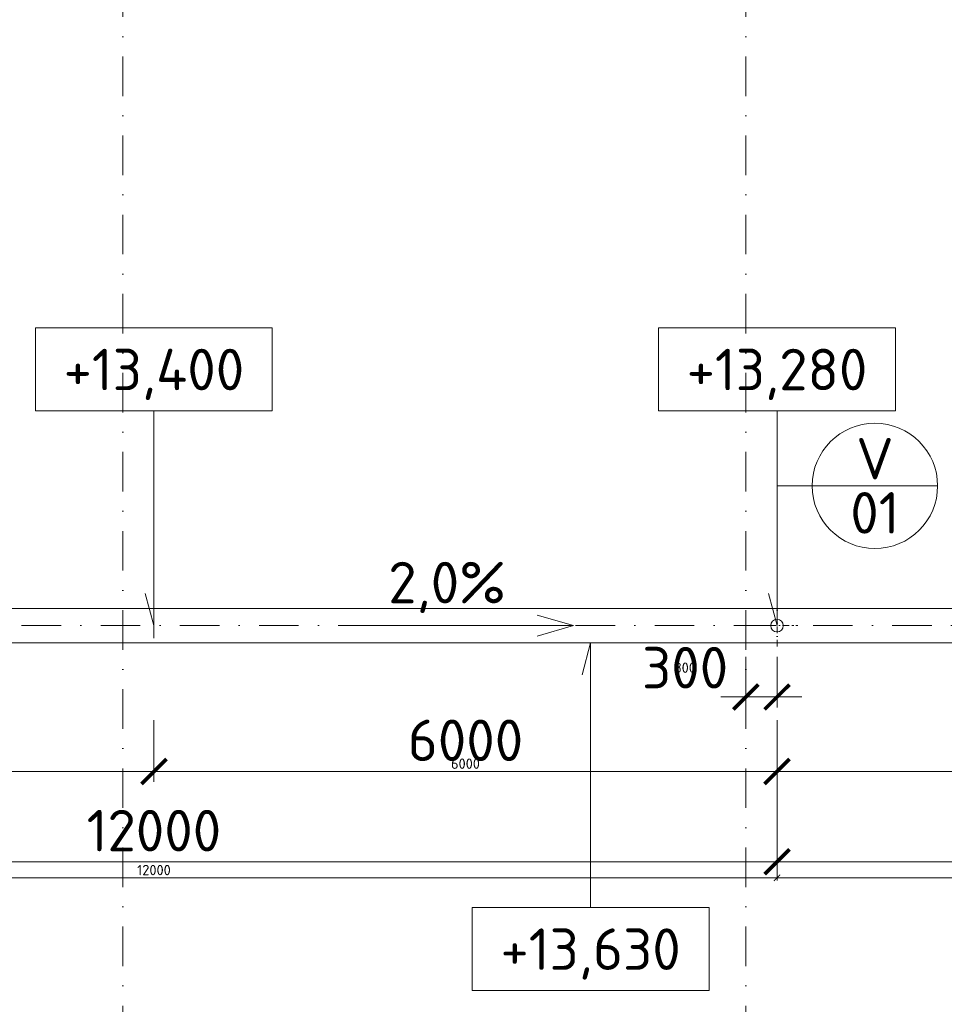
# Model space of a CAD drawing. Header units: millimetres. Extents: x -916886 to 3713765, y -2985421 to 1675785.
# Tile 108 of 256: x 35007 to 43911, y 191652 to 201138. Entities that reach past the tile are written whole.
import ezdxf
from ezdxf.enums import TextEntityAlignment as Align

# ---------------------------------------------------------------- set-up
doc = ezdxf.new("R2010")
doc.units = ezdxf.units.MM
doc.linetypes.add('CENTERX2', pattern=[101.6, 63.5, -12.7, 12.7, -12.7])
doc.linetypes.add('DASHDOT', pattern=[25.4, 12.7, -6.35, 0, -6.35])
doc.layers.get('Defpoints').update_dxf_attribs({"color": 8})
for name, color, linetype, lineweight in [('A99_N_kce-pohl', 1, 'Continuous', 9), ('A99_N_koty-200', 5, 'Continuous', 5), ('A99_N_koty-200 @ 200', 5, 'Continuous', 5), ('A99_N_koty-200 @ 50 (2)', 5, 'Continuous', 5), ('A99_N_koty-vysk', 160, 'Continuous', 9), ('A99_N_znaceni 200', 5, 'Continuous', 5), ('A99_S_osy', 1, 'CENTERX2', 5)]:
    doc.layers.add(name, color=color, linetype=linetype, lineweight=lineweight)
doc.styles.add('A99_kota', font='isocpeur.ttf', dxfattribs={"height": 2})
doc.styles.add('A99_popis', font='isocpeur.ttf')
doc.styles.add('ad_popis 100', font='isocpeur.ttf', dxfattribs={"height": 200})
doc.dimstyles.new('A99_kota_200 new', dxfattribs={"dimscale": 200, "dimtxt": 2, "dimasz": 1.2, "dimexe": 0.5, "dimexo": 1.5, "dimgap": 0.5, "dimtad": 1, "dimdec": 0, "dimzin": 3, "dimdsep": 46, "dimtxsty": 'A99_kota', "dimblk": 'ARCHTICK', "dimcen": 2.5, "dimazin": 2, "dimtfac": 0.75, "dimtdec": 0, "dimtix": 1, "dimtmove": 2, "dimatfit": 0, "dimfxl": 0, "dimtolj": 1, "dimtzin": 0, "dimlwd": 5, "dimlwe": 5, "dimarcsym": 0})

# ---------------------------------------------------------------- blocks, each defined once
blk = doc.blocks.new('_ArchTick')
at = {"color": 0, "linetype": 'ByBlock', "const_width": 0.15}
blk.add_lwpolyline([(-0.5, -0.5), (0.5, 0.5)], dxfattribs=at)
blk = doc.blocks.new('*D3570')
at = {"layer": 'A99_N_koty-200', "color": 0, "linetype": 'Continuous', "lineweight": 5, "transparency": 16777216}
for p, q in [((42000, 195000), (42000, 194512.5)), ((42300, 195000), (42300, 194512.5)), ((42000, 194612.5), (41760, 194612.5)), ((42000, 194612.5), (42300, 194612.5)), ((42300, 194612.5), (42540, 194612.5))]:
    blk.add_line(p, q, dxfattribs=at)
at = {"layer": 'Defpoints', "color": 0, "linetype": 'Continuous', "lineweight": 0, "transparency": 16777216}
for p in [(42000, 195300), (42300, 195300), (42300, 194612.5)]:
    blk.add_point(p, dxfattribs=at)
at = {"layer": 'A99_N_koty-200', "color": 0, "linetype": 'Continuous', "lineweight": 5, "transparency": 16777216, "xscale": 240, "yscale": 240, "zscale": 240}
blk.add_blockref('_ArchTick', (42000, 194612.5), dxfattribs=at)
at = {"layer": 'A99_N_koty-200', "color": 0, "linetype": 'Continuous', "lineweight": 5, "transparency": 16777216, "xscale": 240, "yscale": 240, "zscale": 240, "rotation": 180}
blk.add_blockref('_ArchTick', (42300, 194612.5), dxfattribs=at)
at = {"layer": 'A99_N_koty-200', "color": 0, "linetype": 'Continuous', "transparency": 16777216, "insert": (41415, 194895), "char_height": 400, "attachment_point": 5, "style": 'A99_kota'}
blk.add_mtext('\\A1;300', dxfattribs=at)
blk = doc.blocks.new('*D3571')
at = {"layer": 'A99_N_koty-200', "color": 0, "linetype": 'Continuous', "lineweight": 5, "transparency": 16777216}
for p, q in [((42000, 194812.5), (42000, 194587.5)), ((42300, 194812.5), (42300, 194587.5)), ((42000, 194612.5), (41940, 194612.5)), ((42000, 194612.5), (42300, 194612.5)), ((42300, 194612.5), (42360, 194612.5))]:
    blk.add_line(p, q, dxfattribs=at)
at = {"layer": 'Defpoints', "color": 0, "linetype": 'Continuous', "lineweight": 0, "transparency": 16777216}
for p in [(42000, 195300), (42300, 195300), (42300, 194612.5)]:
    blk.add_point(p, dxfattribs=at)
at = {"layer": 'A99_N_koty-200', "color": 0, "linetype": 'Continuous', "lineweight": 5, "transparency": 16777216, "xscale": 60, "yscale": 60, "zscale": 60}
blk.add_blockref('_ArchTick', (42000, 194612.5), dxfattribs=at)
at = {"layer": 'A99_N_koty-200', "color": 0, "linetype": 'Continuous', "lineweight": 5, "transparency": 16777216, "xscale": 60, "yscale": 60, "zscale": 60, "rotation": 180}
blk.add_blockref('_ArchTick', (42300, 194612.5), dxfattribs=at)
at = {"layer": 'A99_N_koty-200', "color": 0, "linetype": 'Continuous', "transparency": 16777216, "insert": (41415, 194895), "char_height": 100, "attachment_point": 5, "style": 'A99_kota'}
blk.add_mtext('\\A1;300', dxfattribs=at)
blk = doc.blocks.new('*D3576')
at = {"layer": 'A99_N_koty-200', "color": 0, "linetype": 'Continuous', "lineweight": 5, "transparency": 16777216}
for p, q in [((30300, 193825), (30300, 192925)), ((42300, 193825), (42300, 192925)), ((30300, 193025), (42300, 193025))]:
    blk.add_line(p, q, dxfattribs=at)
at = {"layer": 'Defpoints', "color": 0, "linetype": 'Continuous', "lineweight": 0, "transparency": 16777216}
for p in [(30300, 195300), (42300, 195300), (42300, 193025)]:
    blk.add_point(p, dxfattribs=at)
at = {"layer": 'A99_N_koty-200', "color": 0, "linetype": 'Continuous', "lineweight": 5, "transparency": 16777216, "xscale": 240, "yscale": 240, "zscale": 240, "rotation": 180}
blk.add_blockref('_ArchTick', (30300, 193025), dxfattribs=at)
at = {"layer": 'A99_N_koty-200', "color": 0, "linetype": 'Continuous', "lineweight": 5, "transparency": 16777216, "xscale": 240, "yscale": 240, "zscale": 240}
blk.add_blockref('_ArchTick', (42300, 193025), dxfattribs=at)
at = {"layer": 'A99_N_koty-200', "color": 0, "linetype": 'Continuous', "transparency": 16777216, "insert": (36300, 193325), "char_height": 400, "attachment_point": 5, "style": 'A99_kota'}
blk.add_mtext('\\A1;12000', dxfattribs=at)
blk = doc.blocks.new('*D3577')
at = {"layer": 'A99_N_koty-200', "color": 0, "linetype": 'Continuous', "lineweight": 5, "transparency": 16777216}
for p, q in [((30300, 193070), (30300, 192845)), ((42300, 193070), (42300, 192845)), ((30300, 192870), (42300, 192870))]:
    blk.add_line(p, q, dxfattribs=at)
at = {"layer": 'Defpoints', "color": 0, "linetype": 'Continuous', "lineweight": 0, "transparency": 16777216}
for p in [(30300, 195300), (42300, 195300), (42300, 192870)]:
    blk.add_point(p, dxfattribs=at)
at = {"layer": 'A99_N_koty-200', "color": 0, "linetype": 'Continuous', "lineweight": 5, "transparency": 16777216, "xscale": 60, "yscale": 60, "zscale": 60, "rotation": 180}
blk.add_blockref('_ArchTick', (30300, 192870), dxfattribs=at)
at = {"layer": 'A99_N_koty-200', "color": 0, "linetype": 'Continuous', "lineweight": 5, "transparency": 16777216, "xscale": 60, "yscale": 60, "zscale": 60}
blk.add_blockref('_ArchTick', (42300, 192870), dxfattribs=at)
at = {"layer": 'A99_N_koty-200', "color": 0, "linetype": 'Continuous', "transparency": 16777216, "insert": (36300, 192945), "char_height": 100, "attachment_point": 5, "style": 'A99_kota'}
blk.add_mtext('\\A1;12000', dxfattribs=at)
blk = doc.blocks.new('*D3579')
at = {"layer": 'A99_N_koty-200', "color": 0, "linetype": 'Continuous', "lineweight": 5, "transparency": 16777216}
for p, q in [((30300, 194390), (30300, 193795)), ((36300, 194390), (36300, 193795)), ((30300, 193895), (36300, 193895))]:
    blk.add_line(p, q, dxfattribs=at)
at = {"layer": 'Defpoints', "color": 0, "linetype": 'Continuous', "lineweight": 0, "transparency": 16777216}
for p in [(30300, 194690), (36300, 194690), (36300, 193895)]:
    blk.add_point(p, dxfattribs=at)
at = {"layer": 'A99_N_koty-200', "color": 0, "linetype": 'Continuous', "lineweight": 5, "transparency": 16777216, "xscale": 240, "yscale": 240, "zscale": 240, "rotation": 180}
blk.add_blockref('_ArchTick', (30300, 193895), dxfattribs=at)
at = {"layer": 'A99_N_koty-200', "color": 0, "linetype": 'Continuous', "lineweight": 5, "transparency": 16777216, "xscale": 240, "yscale": 240, "zscale": 240}
blk.add_blockref('_ArchTick', (36300, 193895), dxfattribs=at)
at = {"layer": 'A99_N_koty-200', "color": 0, "linetype": 'Continuous', "transparency": 16777216, "insert": (33300, 194195), "char_height": 400, "attachment_point": 5, "style": 'A99_kota'}
blk.add_mtext('\\A1;6000', dxfattribs=at)
blk = doc.blocks.new('*D3580')
at = {"layer": 'A99_N_koty-200', "color": 0, "linetype": 'Continuous', "lineweight": 5, "transparency": 16777216}
for p, q in [((30300, 194095), (30300, 193870)), ((36300, 194095), (36300, 193870)), ((30300, 193895), (36300, 193895))]:
    blk.add_line(p, q, dxfattribs=at)
at = {"layer": 'Defpoints', "color": 0, "linetype": 'Continuous', "lineweight": 0, "transparency": 16777216}
for p in [(30300, 194690), (36300, 194690), (36300, 193895)]:
    blk.add_point(p, dxfattribs=at)
at = {"layer": 'A99_N_koty-200', "color": 0, "linetype": 'Continuous', "lineweight": 5, "transparency": 16777216, "xscale": 60, "yscale": 60, "zscale": 60, "rotation": 180}
blk.add_blockref('_ArchTick', (30300, 193895), dxfattribs=at)
at = {"layer": 'A99_N_koty-200', "color": 0, "linetype": 'Continuous', "lineweight": 5, "transparency": 16777216, "xscale": 60, "yscale": 60, "zscale": 60}
blk.add_blockref('_ArchTick', (36300, 193895), dxfattribs=at)
at = {"layer": 'A99_N_koty-200', "color": 0, "linetype": 'Continuous', "transparency": 16777216, "insert": (33300, 193970), "char_height": 100, "attachment_point": 5, "style": 'A99_kota'}
blk.add_mtext('\\A1;6000', dxfattribs=at)
blk = doc.blocks.new('*D3582')
at = {"layer": 'A99_N_koty-200', "color": 0, "linetype": 'Continuous', "lineweight": 5, "transparency": 16777216}
for p, q in [((36300, 194390), (36300, 193795)), ((42300, 194390), (42300, 193795)), ((42300, 193895), (36300, 193895))]:
    blk.add_line(p, q, dxfattribs=at)
at = {"layer": 'Defpoints', "color": 0, "linetype": 'Continuous', "lineweight": 0, "transparency": 16777216}
for p in [(36300, 194690), (42300, 194690), (36300, 193895)]:
    blk.add_point(p, dxfattribs=at)
at = {"layer": 'A99_N_koty-200', "color": 0, "linetype": 'Continuous', "lineweight": 5, "transparency": 16777216, "xscale": 240, "yscale": 240, "zscale": 240, "rotation": 180}
blk.add_blockref('_ArchTick', (36300, 193895), dxfattribs=at)
at = {"layer": 'A99_N_koty-200', "color": 0, "linetype": 'Continuous', "lineweight": 5, "transparency": 16777216, "xscale": 240, "yscale": 240, "zscale": 240}
blk.add_blockref('_ArchTick', (42300, 193895), dxfattribs=at)
at = {"layer": 'A99_N_koty-200', "color": 0, "linetype": 'Continuous', "transparency": 16777216, "insert": (39300, 194195), "char_height": 400, "attachment_point": 5, "style": 'A99_kota'}
blk.add_mtext('\\A1;6000', dxfattribs=at)
blk = doc.blocks.new('*D3583')
at = {"layer": 'A99_N_koty-200', "color": 0, "linetype": 'Continuous', "lineweight": 5, "transparency": 16777216}
for p, q in [((36300, 194095), (36300, 193870)), ((42300, 194095), (42300, 193870)), ((42300, 193895), (36300, 193895))]:
    blk.add_line(p, q, dxfattribs=at)
at = {"layer": 'Defpoints', "color": 0, "linetype": 'Continuous', "lineweight": 0, "transparency": 16777216}
for p in [(36300, 194690), (42300, 194690), (36300, 193895)]:
    blk.add_point(p, dxfattribs=at)
at = {"layer": 'A99_N_koty-200', "color": 0, "linetype": 'Continuous', "lineweight": 5, "transparency": 16777216, "xscale": 60, "yscale": 60, "zscale": 60, "rotation": 180}
blk.add_blockref('_ArchTick', (36300, 193895), dxfattribs=at)
at = {"layer": 'A99_N_koty-200', "color": 0, "linetype": 'Continuous', "lineweight": 5, "transparency": 16777216, "xscale": 60, "yscale": 60, "zscale": 60}
blk.add_blockref('_ArchTick', (42300, 193895), dxfattribs=at)
at = {"layer": 'A99_N_koty-200', "color": 0, "linetype": 'Continuous', "transparency": 16777216, "insert": (39300, 193970), "char_height": 100, "attachment_point": 5, "style": 'A99_kota'}
blk.add_mtext('\\A1;6000', dxfattribs=at)
blk = doc.blocks.new('*U62')
at = {"color": 0, "linetype": 'ByBlock'}
for p, q in [((5.7, -4), (5.7, -14.35)), ((5.7, -14.35), (5.286, -12.805))]:
    blk.add_line(p, q, dxfattribs=at)
blk.add_lwpolyline([(0, -4), (11.4, -4), (11.4, 0), (0, 0)], close=True, dxfattribs=at)
at = {"color": 0, "linetype": 'ByBlock', "style": 'A99_kota'}
for tag, p in [('VYSKA', (5.7, -2.241)), ('VYSKA_POPIS1', (5.7, -6.041)), ('VYSKA_POPIS2', (5.9, -9.541)), ('VYSKA_POPIS3', (5.9, -13.041))]:
    blk.add_attdef(tag, text='', height=2, dxfattribs=at).set_placement(p, align=Align.MIDDLE)
blk = doc.blocks.new('*D3639')
at = {"layer": 'A99_N_koty-200', "color": 0, "linetype": 'Continuous', "lineweight": 5, "transparency": 16777216}
for p, q in [((30300, 193825), (30300, 192925)), ((42300, 193825), (42300, 192925)), ((30300, 193025), (42300, 193025))]:
    blk.add_line(p, q, dxfattribs=at)
at = {"layer": 'Defpoints', "color": 0, "linetype": 'Continuous', "lineweight": 0, "transparency": 16777216}
for p in [(30300, 195300), (42300, 195300), (42300, 193025)]:
    blk.add_point(p, dxfattribs=at)
at = {"layer": 'A99_N_koty-200', "color": 0, "linetype": 'Continuous', "lineweight": 5, "transparency": 16777216, "xscale": 240, "yscale": 240, "zscale": 240, "rotation": 180}
blk.add_blockref('_ArchTick', (30300, 193025), dxfattribs=at)
at = {"layer": 'A99_N_koty-200', "color": 0, "linetype": 'Continuous', "lineweight": 5, "transparency": 16777216, "xscale": 240, "yscale": 240, "zscale": 240}
blk.add_blockref('_ArchTick', (42300, 193025), dxfattribs=at)
at = {"layer": 'A99_N_koty-200', "color": 0, "linetype": 'Continuous', "transparency": 16777216, "insert": (36300, 193325), "char_height": 400, "attachment_point": 5, "style": 'A99_kota'}
blk.add_mtext('\\A1;12000', dxfattribs=at)
blk = doc.blocks.new('*D3640')
at = {"layer": 'A99_N_koty-200', "color": 0, "linetype": 'Continuous', "lineweight": 5, "transparency": 16777216}
for p, q in [((30300, 193070), (30300, 192845)), ((42300, 193070), (42300, 192845)), ((30300, 192870), (42300, 192870))]:
    blk.add_line(p, q, dxfattribs=at)
at = {"layer": 'Defpoints', "color": 0, "linetype": 'Continuous', "lineweight": 0, "transparency": 16777216}
for p in [(30300, 195300), (42300, 195300), (42300, 192870)]:
    blk.add_point(p, dxfattribs=at)
at = {"layer": 'A99_N_koty-200', "color": 0, "linetype": 'Continuous', "lineweight": 5, "transparency": 16777216, "xscale": 60, "yscale": 60, "zscale": 60, "rotation": 180}
blk.add_blockref('_ArchTick', (30300, 192870), dxfattribs=at)
at = {"layer": 'A99_N_koty-200', "color": 0, "linetype": 'Continuous', "lineweight": 5, "transparency": 16777216, "xscale": 60, "yscale": 60, "zscale": 60}
blk.add_blockref('_ArchTick', (42300, 192870), dxfattribs=at)
at = {"layer": 'A99_N_koty-200', "color": 0, "linetype": 'Continuous', "transparency": 16777216, "insert": (36300, 192945), "char_height": 100, "attachment_point": 5, "style": 'A99_kota'}
blk.add_mtext('\\A1;12000', dxfattribs=at)
blk = doc.blocks.new('*D3642')
at = {"layer": 'A99_N_koty-200', "color": 0, "linetype": 'Continuous', "lineweight": 5, "transparency": 16777216}
for p, q in [((30300, 194390), (30300, 193795)), ((36300, 194390), (36300, 193795)), ((30300, 193895), (36300, 193895))]:
    blk.add_line(p, q, dxfattribs=at)
at = {"layer": 'Defpoints', "color": 0, "linetype": 'Continuous', "lineweight": 0, "transparency": 16777216}
for p in [(30300, 194690), (36300, 194690), (36300, 193895)]:
    blk.add_point(p, dxfattribs=at)
at = {"layer": 'A99_N_koty-200', "color": 0, "linetype": 'Continuous', "lineweight": 5, "transparency": 16777216, "xscale": 240, "yscale": 240, "zscale": 240, "rotation": 180}
blk.add_blockref('_ArchTick', (30300, 193895), dxfattribs=at)
at = {"layer": 'A99_N_koty-200', "color": 0, "linetype": 'Continuous', "lineweight": 5, "transparency": 16777216, "xscale": 240, "yscale": 240, "zscale": 240}
blk.add_blockref('_ArchTick', (36300, 193895), dxfattribs=at)
at = {"layer": 'A99_N_koty-200', "color": 0, "linetype": 'Continuous', "transparency": 16777216, "insert": (33300, 194195), "char_height": 400, "attachment_point": 5, "style": 'A99_kota'}
blk.add_mtext('\\A1;6000', dxfattribs=at)
blk = doc.blocks.new('*D3643')
at = {"layer": 'A99_N_koty-200', "color": 0, "linetype": 'Continuous', "lineweight": 5, "transparency": 16777216}
for p, q in [((30300, 194095), (30300, 193870)), ((36300, 194095), (36300, 193870)), ((30300, 193895), (36300, 193895))]:
    blk.add_line(p, q, dxfattribs=at)
at = {"layer": 'Defpoints', "color": 0, "linetype": 'Continuous', "lineweight": 0, "transparency": 16777216}
for p in [(30300, 194690), (36300, 194690), (36300, 193895)]:
    blk.add_point(p, dxfattribs=at)
at = {"layer": 'A99_N_koty-200', "color": 0, "linetype": 'Continuous', "lineweight": 5, "transparency": 16777216, "xscale": 60, "yscale": 60, "zscale": 60, "rotation": 180}
blk.add_blockref('_ArchTick', (30300, 193895), dxfattribs=at)
at = {"layer": 'A99_N_koty-200', "color": 0, "linetype": 'Continuous', "lineweight": 5, "transparency": 16777216, "xscale": 60, "yscale": 60, "zscale": 60}
blk.add_blockref('_ArchTick', (36300, 193895), dxfattribs=at)
at = {"layer": 'A99_N_koty-200', "color": 0, "linetype": 'Continuous', "transparency": 16777216, "insert": (33300, 193970), "char_height": 100, "attachment_point": 5, "style": 'A99_kota'}
blk.add_mtext('\\A1;6000', dxfattribs=at)
blk = doc.blocks.new('*D3645')
at = {"layer": 'A99_N_koty-200', "color": 0, "linetype": 'Continuous', "lineweight": 5, "transparency": 16777216}
for p, q in [((36300, 194390), (36300, 193795)), ((42300, 194390), (42300, 193795)), ((42300, 193895), (36300, 193895))]:
    blk.add_line(p, q, dxfattribs=at)
at = {"layer": 'Defpoints', "color": 0, "linetype": 'Continuous', "lineweight": 0, "transparency": 16777216}
for p in [(36300, 194690), (42300, 194690), (36300, 193895)]:
    blk.add_point(p, dxfattribs=at)
at = {"layer": 'A99_N_koty-200', "color": 0, "linetype": 'Continuous', "lineweight": 5, "transparency": 16777216, "xscale": 240, "yscale": 240, "zscale": 240, "rotation": 180}
blk.add_blockref('_ArchTick', (36300, 193895), dxfattribs=at)
at = {"layer": 'A99_N_koty-200', "color": 0, "linetype": 'Continuous', "lineweight": 5, "transparency": 16777216, "xscale": 240, "yscale": 240, "zscale": 240}
blk.add_blockref('_ArchTick', (42300, 193895), dxfattribs=at)
at = {"layer": 'A99_N_koty-200', "color": 0, "linetype": 'Continuous', "transparency": 16777216, "insert": (39300, 194195), "char_height": 400, "attachment_point": 5, "style": 'A99_kota'}
blk.add_mtext('\\A1;6000', dxfattribs=at)
blk = doc.blocks.new('*D3646')
at = {"layer": 'A99_N_koty-200', "color": 0, "linetype": 'Continuous', "lineweight": 5, "transparency": 16777216}
for p, q in [((36300, 194095), (36300, 193870)), ((42300, 194095), (42300, 193870)), ((42300, 193895), (36300, 193895))]:
    blk.add_line(p, q, dxfattribs=at)
at = {"layer": 'Defpoints', "color": 0, "linetype": 'Continuous', "lineweight": 0, "transparency": 16777216}
for p in [(36300, 194690), (42300, 194690), (36300, 193895)]:
    blk.add_point(p, dxfattribs=at)
at = {"layer": 'A99_N_koty-200', "color": 0, "linetype": 'Continuous', "lineweight": 5, "transparency": 16777216, "xscale": 60, "yscale": 60, "zscale": 60, "rotation": 180}
blk.add_blockref('_ArchTick', (36300, 193895), dxfattribs=at)
at = {"layer": 'A99_N_koty-200', "color": 0, "linetype": 'Continuous', "lineweight": 5, "transparency": 16777216, "xscale": 60, "yscale": 60, "zscale": 60}
blk.add_blockref('_ArchTick', (42300, 193895), dxfattribs=at)
at = {"layer": 'A99_N_koty-200', "color": 0, "linetype": 'Continuous', "transparency": 16777216, "insert": (39300, 193970), "char_height": 100, "attachment_point": 5, "style": 'A99_kota'}
blk.add_mtext('\\A1;6000', dxfattribs=at)
blk = doc.blocks.new('*D3648')
at = {"layer": 'A99_N_koty-200', "color": 0, "linetype": 'Continuous', "lineweight": 5, "transparency": 16777216}
for p, q in [((42300, 193825), (42300, 192925)), ((54300, 193825), (54300, 192925)), ((42300, 193025), (54300, 193025))]:
    blk.add_line(p, q, dxfattribs=at)
at = {"layer": 'Defpoints', "color": 0, "linetype": 'Continuous', "lineweight": 0, "transparency": 16777216}
for p in [(42300, 195300), (54300, 195300), (54300, 193025)]:
    blk.add_point(p, dxfattribs=at)
at = {"layer": 'A99_N_koty-200', "color": 0, "linetype": 'Continuous', "lineweight": 5, "transparency": 16777216, "xscale": 240, "yscale": 240, "zscale": 240, "rotation": 180}
blk.add_blockref('_ArchTick', (42300, 193025), dxfattribs=at)
at = {"layer": 'A99_N_koty-200', "color": 0, "linetype": 'Continuous', "lineweight": 5, "transparency": 16777216, "xscale": 240, "yscale": 240, "zscale": 240}
blk.add_blockref('_ArchTick', (54300, 193025), dxfattribs=at)
at = {"layer": 'A99_N_koty-200', "color": 0, "linetype": 'Continuous', "transparency": 16777216, "insert": (48300, 193325), "char_height": 400, "attachment_point": 5, "style": 'A99_kota'}
blk.add_mtext('\\A1;12000', dxfattribs=at)
blk = doc.blocks.new('*D3649')
at = {"layer": 'A99_N_koty-200', "color": 0, "linetype": 'Continuous', "lineweight": 5, "transparency": 16777216}
for p, q in [((42300, 193070), (42300, 192845)), ((54300, 193070), (54300, 192845)), ((42300, 192870), (54300, 192870))]:
    blk.add_line(p, q, dxfattribs=at)
at = {"layer": 'Defpoints', "color": 0, "linetype": 'Continuous', "lineweight": 0, "transparency": 16777216}
for p in [(42300, 195300), (54300, 195300), (54300, 192870)]:
    blk.add_point(p, dxfattribs=at)
at = {"layer": 'A99_N_koty-200', "color": 0, "linetype": 'Continuous', "lineweight": 5, "transparency": 16777216, "xscale": 60, "yscale": 60, "zscale": 60, "rotation": 180}
blk.add_blockref('_ArchTick', (42300, 192870), dxfattribs=at)
at = {"layer": 'A99_N_koty-200', "color": 0, "linetype": 'Continuous', "lineweight": 5, "transparency": 16777216, "xscale": 60, "yscale": 60, "zscale": 60}
blk.add_blockref('_ArchTick', (54300, 192870), dxfattribs=at)
at = {"layer": 'A99_N_koty-200', "color": 0, "linetype": 'Continuous', "transparency": 16777216, "insert": (48300, 192945), "char_height": 100, "attachment_point": 5, "style": 'A99_kota'}
blk.add_mtext('\\A1;12000', dxfattribs=at)
blk = doc.blocks.new('*D3651')
at = {"layer": 'A99_N_koty-200', "color": 0, "linetype": 'Continuous', "lineweight": 5, "transparency": 16777216}
for p, q in [((42300, 194390), (42300, 193795)), ((48300, 194390), (48300, 193795)), ((42300, 193895), (48300, 193895))]:
    blk.add_line(p, q, dxfattribs=at)
at = {"layer": 'Defpoints', "color": 0, "linetype": 'Continuous', "lineweight": 0, "transparency": 16777216}
for p in [(42300, 194690), (48300, 194690), (48300, 193895)]:
    blk.add_point(p, dxfattribs=at)
at = {"layer": 'A99_N_koty-200', "color": 0, "linetype": 'Continuous', "lineweight": 5, "transparency": 16777216, "xscale": 240, "yscale": 240, "zscale": 240, "rotation": 180}
blk.add_blockref('_ArchTick', (42300, 193895), dxfattribs=at)
at = {"layer": 'A99_N_koty-200', "color": 0, "linetype": 'Continuous', "lineweight": 5, "transparency": 16777216, "xscale": 240, "yscale": 240, "zscale": 240}
blk.add_blockref('_ArchTick', (48300, 193895), dxfattribs=at)
at = {"layer": 'A99_N_koty-200', "color": 0, "linetype": 'Continuous', "transparency": 16777216, "insert": (45300, 194195), "char_height": 400, "attachment_point": 5, "style": 'A99_kota'}
blk.add_mtext('\\A1;6000', dxfattribs=at)
blk = doc.blocks.new('*D3652')
at = {"layer": 'A99_N_koty-200', "color": 0, "linetype": 'Continuous', "lineweight": 5, "transparency": 16777216}
for p, q in [((42300, 194095), (42300, 193870)), ((48300, 194095), (48300, 193870)), ((42300, 193895), (48300, 193895))]:
    blk.add_line(p, q, dxfattribs=at)
at = {"layer": 'Defpoints', "color": 0, "linetype": 'Continuous', "lineweight": 0, "transparency": 16777216}
for p in [(42300, 194690), (48300, 194690), (48300, 193895)]:
    blk.add_point(p, dxfattribs=at)
at = {"layer": 'A99_N_koty-200', "color": 0, "linetype": 'Continuous', "lineweight": 5, "transparency": 16777216, "xscale": 60, "yscale": 60, "zscale": 60, "rotation": 180}
blk.add_blockref('_ArchTick', (42300, 193895), dxfattribs=at)
at = {"layer": 'A99_N_koty-200', "color": 0, "linetype": 'Continuous', "lineweight": 5, "transparency": 16777216, "xscale": 60, "yscale": 60, "zscale": 60}
blk.add_blockref('_ArchTick', (48300, 193895), dxfattribs=at)
at = {"layer": 'A99_N_koty-200', "color": 0, "linetype": 'Continuous', "transparency": 16777216, "insert": (45300, 193970), "char_height": 100, "attachment_point": 5, "style": 'A99_kota'}
blk.add_mtext('\\A1;6000', dxfattribs=at)
blk = doc.blocks.new('*U20')
at = {"color": 0, "linetype": 'ByBlock'}
blk.add_line((-3.02, 0), (3.02, 0), dxfattribs=at)
blk.add_circle((0, 0), 3.02, dxfattribs=at)
at = {"color": 0, "linetype": 'ByBlock', "style": 'A99_popis'}
for tag, p in [('KATEGORIE', (0, 1.31)), ('PRVEK', (0, -1.298))]:
    blk.add_attdef(tag, text='', height=2, dxfattribs=at).set_placement(p, align=Align.MIDDLE_CENTER)
blk = doc.blocks.new('*U124')
at = {"color": 0, "linetype": 'ByBlock'}
for p, q in [((5.7, 12.75), (5.286, 11.205)), ((5.7, 0), (5.7, 12.75))]:
    blk.add_line(p, q, dxfattribs=at)
blk.add_lwpolyline([(0, -4), (11.4, -4), (11.4, 0), (0, 0)], close=True, dxfattribs=at)
at = {"color": 0, "linetype": 'ByBlock', "style": 'A99_kota'}
for tag, p in [('VYSKA', (5.7, -2.241)), ('VYSKA_POPIS1', (5.7, -6.041)), ('VYSKA_POPIS2', (5.9, -9.541)), ('VYSKA_POPIS3', (5.9, -13.041))]:
    blk.add_attdef(tag, text='', height=2, dxfattribs=at).set_placement(p, align=Align.MIDDLE)
blk = doc.blocks.new('*U4874')
at = {"layer": 'A99_N_koty-200 @ 200', "linetype": 'Continuous'}
dim = blk.add_linear_dim(base=(42300, 194612.5), p1=(42000, 195300), p2=(42300, 195300), dimstyle='A99_kota_200 new', override={"dimscale": 200, "dimtix": 1, "dimtofl": 1, "dimtmove": 2, "dimatfit": 0}, dxfattribs=at)
dim.commit()
dim.dimension.update_dxf_attribs({"geometry": '*D3570', "text_midpoint": (41415, 194895), "dimtype": 128})
at = {"layer": 'A99_N_koty-200 @ 50 (2)', "linetype": 'Continuous'}
dim = blk.add_linear_dim(base=(42300, 194612.5), p1=(42000, 195300), p2=(42300, 195300), dimstyle='A99_kota_200 new', override={"dimscale": 50, "dimtix": 1, "dimtofl": 1, "dimtmove": 2, "dimatfit": 0}, dxfattribs=at)
dim.commit()
dim.dimension.update_dxf_attribs({"geometry": '*D3571', "text_midpoint": (41415, 194895), "dimtype": 128})
blk = doc.blocks.new('*U4876')
at = {"layer": 'A99_N_koty-200 @ 200', "linetype": 'Continuous'}
dim = blk.add_linear_dim(base=(42300, 193025), p1=(30300, 195300), p2=(42300, 195300), dimstyle='A99_kota_200 new', override={"dimscale": 200, "dimtix": 1, "dimtofl": 1, "dimtmove": 2, "dimatfit": 0}, dxfattribs=at)
dim.commit()
dim.dimension.update_dxf_attribs({"geometry": '*D3576', "text_midpoint": (36300, 193325)})
at = {"layer": 'A99_N_koty-200 @ 50 (2)', "linetype": 'Continuous'}
dim = blk.add_linear_dim(base=(42300, 192870), p1=(30300, 195300), p2=(42300, 195300), dimstyle='A99_kota_200 new', override={"dimscale": 50, "dimtix": 1, "dimtofl": 1, "dimtmove": 2, "dimatfit": 0}, dxfattribs=at)
dim.commit()
dim.dimension.update_dxf_attribs({"geometry": '*D3577', "text_midpoint": (36300, 192945)})
blk = doc.blocks.new('*U4877')
at = {"layer": 'A99_N_koty-200 @ 200', "linetype": 'Continuous'}
dim = blk.add_linear_dim(base=(36300, 193895), p1=(30300, 194690), p2=(36300, 194690), dimstyle='A99_kota_200 new', override={"dimscale": 200, "dimtix": 1, "dimtofl": 1, "dimtmove": 2, "dimatfit": 0}, dxfattribs=at)
dim.commit()
dim.dimension.update_dxf_attribs({"geometry": '*D3579', "text_midpoint": (33300, 194195)})
at = {"layer": 'A99_N_koty-200 @ 50 (2)', "linetype": 'Continuous'}
dim = blk.add_linear_dim(base=(36300, 193895), p1=(30300, 194690), p2=(36300, 194690), dimstyle='A99_kota_200 new', override={"dimscale": 50, "dimtix": 1, "dimtofl": 1, "dimtmove": 2, "dimatfit": 0}, dxfattribs=at)
dim.commit()
dim.dimension.update_dxf_attribs({"geometry": '*D3580', "text_midpoint": (33300, 193970)})
blk = doc.blocks.new('*U4878')
at = {"layer": 'A99_N_koty-200 @ 200', "linetype": 'Continuous'}
dim = blk.add_linear_dim(base=(36300, 193895), p1=(42300, 194690), p2=(36300, 194690), angle=180, dimstyle='A99_kota_200 new', override={"dimscale": 200, "dimtix": 1, "dimtofl": 1, "dimtmove": 2, "dimatfit": 0}, dxfattribs=at)
dim.commit()
dim.dimension.update_dxf_attribs({"geometry": '*D3582', "text_midpoint": (39300, 194195)})
at = {"layer": 'A99_N_koty-200 @ 50 (2)', "linetype": 'Continuous'}
dim = blk.add_linear_dim(base=(36300, 193895), p1=(42300, 194690), p2=(36300, 194690), angle=180, dimstyle='A99_kota_200 new', override={"dimscale": 50, "dimtix": 1, "dimtofl": 1, "dimtmove": 2, "dimatfit": 0}, dxfattribs=at)
dim.commit()
dim.dimension.update_dxf_attribs({"geometry": '*D3583', "text_midpoint": (39300, 193970)})
blk = doc.blocks.new('*U4897')
at = {"layer": 'A99_N_koty-200 @ 200', "linetype": 'Continuous'}
dim = blk.add_linear_dim(base=(42300, 193025), p1=(30300, 195300), p2=(42300, 195300), dimstyle='A99_kota_200 new', override={"dimscale": 200, "dimtix": 1, "dimtofl": 1, "dimtmove": 2, "dimatfit": 0}, dxfattribs=at)
dim.commit()
dim.dimension.update_dxf_attribs({"geometry": '*D3639', "text_midpoint": (36300, 193325)})
at = {"layer": 'A99_N_koty-200 @ 50 (2)', "linetype": 'Continuous'}
dim = blk.add_linear_dim(base=(42300, 192870), p1=(30300, 195300), p2=(42300, 195300), dimstyle='A99_kota_200 new', override={"dimscale": 50, "dimtix": 1, "dimtofl": 1, "dimtmove": 2, "dimatfit": 0}, dxfattribs=at)
dim.commit()
dim.dimension.update_dxf_attribs({"geometry": '*D3640', "text_midpoint": (36300, 192945)})
blk = doc.blocks.new('*U4898')
at = {"layer": 'A99_N_koty-200 @ 200', "linetype": 'Continuous'}
dim = blk.add_linear_dim(base=(36300, 193895), p1=(30300, 194690), p2=(36300, 194690), dimstyle='A99_kota_200 new', override={"dimscale": 200, "dimtix": 1, "dimtofl": 1, "dimtmove": 2, "dimatfit": 0}, dxfattribs=at)
dim.commit()
dim.dimension.update_dxf_attribs({"geometry": '*D3642', "text_midpoint": (33300, 194195)})
at = {"layer": 'A99_N_koty-200 @ 50 (2)', "linetype": 'Continuous'}
dim = blk.add_linear_dim(base=(36300, 193895), p1=(30300, 194690), p2=(36300, 194690), dimstyle='A99_kota_200 new', override={"dimscale": 50, "dimtix": 1, "dimtofl": 1, "dimtmove": 2, "dimatfit": 0}, dxfattribs=at)
dim.commit()
dim.dimension.update_dxf_attribs({"geometry": '*D3643', "text_midpoint": (33300, 193970)})
blk = doc.blocks.new('*U4899')
at = {"layer": 'A99_N_koty-200 @ 200', "linetype": 'Continuous'}
dim = blk.add_linear_dim(base=(36300, 193895), p1=(42300, 194690), p2=(36300, 194690), angle=180, dimstyle='A99_kota_200 new', override={"dimscale": 200, "dimtix": 1, "dimtofl": 1, "dimtmove": 2, "dimatfit": 0}, dxfattribs=at)
dim.commit()
dim.dimension.update_dxf_attribs({"geometry": '*D3645', "text_midpoint": (39300, 194195)})
at = {"layer": 'A99_N_koty-200 @ 50 (2)', "linetype": 'Continuous'}
dim = blk.add_linear_dim(base=(36300, 193895), p1=(42300, 194690), p2=(36300, 194690), angle=180, dimstyle='A99_kota_200 new', override={"dimscale": 50, "dimtix": 1, "dimtofl": 1, "dimtmove": 2, "dimatfit": 0}, dxfattribs=at)
dim.commit()
dim.dimension.update_dxf_attribs({"geometry": '*D3646', "text_midpoint": (39300, 193970)})
blk = doc.blocks.new('*U4900')
at = {"layer": 'A99_N_koty-200 @ 200', "linetype": 'Continuous'}
dim = blk.add_linear_dim(base=(54300, 193025), p1=(42300, 195300), p2=(54300, 195300), dimstyle='A99_kota_200 new', override={"dimscale": 200, "dimtix": 1, "dimtofl": 1, "dimtmove": 2, "dimatfit": 0}, dxfattribs=at)
dim.commit()
dim.dimension.update_dxf_attribs({"geometry": '*D3648', "text_midpoint": (48300, 193325)})
at = {"layer": 'A99_N_koty-200 @ 50 (2)', "linetype": 'Continuous'}
dim = blk.add_linear_dim(base=(54300, 192870), p1=(42300, 195300), p2=(54300, 195300), dimstyle='A99_kota_200 new', override={"dimscale": 50, "dimtix": 1, "dimtofl": 1, "dimtmove": 2, "dimatfit": 0}, dxfattribs=at)
dim.commit()
dim.dimension.update_dxf_attribs({"geometry": '*D3649', "text_midpoint": (48300, 192945)})
blk = doc.blocks.new('*U4901')
at = {"layer": 'A99_N_koty-200 @ 200', "linetype": 'Continuous'}
dim = blk.add_linear_dim(base=(48300, 193895), p1=(42300, 194690), p2=(48300, 194690), dimstyle='A99_kota_200 new', override={"dimscale": 200, "dimtix": 1, "dimtofl": 1, "dimtmove": 2, "dimatfit": 0}, dxfattribs=at)
dim.commit()
dim.dimension.update_dxf_attribs({"geometry": '*D3651', "text_midpoint": (45300, 194195)})
at = {"layer": 'A99_N_koty-200 @ 50 (2)', "linetype": 'Continuous'}
dim = blk.add_linear_dim(base=(48300, 193895), p1=(42300, 194690), p2=(48300, 194690), dimstyle='A99_kota_200 new', override={"dimscale": 50, "dimtix": 1, "dimtofl": 1, "dimtmove": 2, "dimatfit": 0}, dxfattribs=at)
dim.commit()
dim.dimension.update_dxf_attribs({"geometry": '*D3652', "text_midpoint": (45300, 193970)})

msp = doc.modelspace()

# ---------------------------------------------------------------- linework, layer by layer
at = {"layer": 'A99_N_kce-pohl', "color": 1, "linetype": 'Continuous', "ltscale": 25}
msp.add_lwpolyline([(150690, 195135), (150690, 195465), (6000, 195465), (6000, 195135)], close=True, dxfattribs=at)
at = {"layer": 'A99_N_kce-pohl', "linetype": 'DASHDOT', "lineweight": 5, "ltscale": 5}
for points in [[(42300, 195100), (42300, 195500)], [(42100, 195300), (42500, 195300)]]:
    msp.add_lwpolyline(points, dxfattribs=at)
at = {"layer": 'A99_N_kce-pohl', "linetype": 'Continuous', "lineweight": 5}
msp.add_lwpolyline([(36300, 195180), (36300, 195420)], dxfattribs=at)
msp.add_lwpolyline([(36300, 195180), (36300, 195420)], dxfattribs=at)
at = {"layer": 'A99_N_kce-pohl', "linetype": 'Continuous'}
msp.add_circle((42300, 195300), 60, dxfattribs=at)
at = {"layer": 'A99_N_koty-vysk'}
for points in [[(40340, 195300), (39990, 195400)], [(40340, 195300), (39990, 195400)], [(40340, 195300), (38340, 195300)], [(40340, 195300), (38340, 195300)], [(40340, 195300), (39990, 195200)], [(40340, 195300), (39990, 195200)]]:
    msp.add_lwpolyline(points, dxfattribs=at)
at = {"layer": 'A99_N_znaceni 200'}
msp.add_lwpolyline([(42638.5, 196646.5), (42300, 196646.5)], dxfattribs=at)
at = {"layer": 'A99_S_osy', "linetype": 'DASHDOT', "lineweight": 5, "ltscale": 30}
for points in [[(36000, 264800), (36000, 176462.5)], [(42000, 264800), (42000, 146890)], [(176395, 195300), (4375, 195300)]]:
    msp.add_lwpolyline(points, dxfattribs=at)

# ---------------------------------------------------------------- block references
at = {"layer": 'A99_N_koty-200', "color": 4, "linetype": 'Continuous', "lineweight": 0}
for name in ['*U4876', '*U4897', '*U4874', '*U4900', '*U4877', '*U4898', '*U4878', '*U4899', '*U4901']:
    msp.add_blockref(name, (0, 0), dxfattribs=at)
at = {"layer": 'A99_N_koty-vysk', "xscale": 200, "yscale": 200, "zscale": 200}
for name, p, values in [('*U62', (35160, 198170), {'VYSKA': '+13,400'}), ('*U62', (35160, 198170), {'VYSKA': '+13,400'}), ('*U62', (41160, 198170), {'VYSKA': '+13,280'}), ('*U124', (39365, 192585), {'VYSKA': '+13,630'})]:
    msp.add_blockref(name, p, dxfattribs=at).add_auto_attribs(values)
at = {"layer": 'A99_N_znaceni 200', "xscale": 200, "yscale": 200, "zscale": 200}
msp.add_blockref('*U20', (43242.5, 196646.5), dxfattribs=at).add_auto_attribs({'KATEGORIE': 'V', 'PRVEK': '01'})

# ---------------------------------------------------------------- texts
at = {"layer": 'A99_N_koty-vysk', "insert": (39687, 195915), "char_height": 400, "attachment_point": 3, "style": 'ad_popis 100'}
msp.add_mtext_dynamic_manual_height_columns('2,0%', width=673.852, gutter_width=2000, heights=[0], dxfattribs=at)
msp.add_mtext_dynamic_manual_height_columns('2,0%', width=673.852, gutter_width=2000, heights=[0], dxfattribs=at)

doc.saveas('drawing.dxf')
